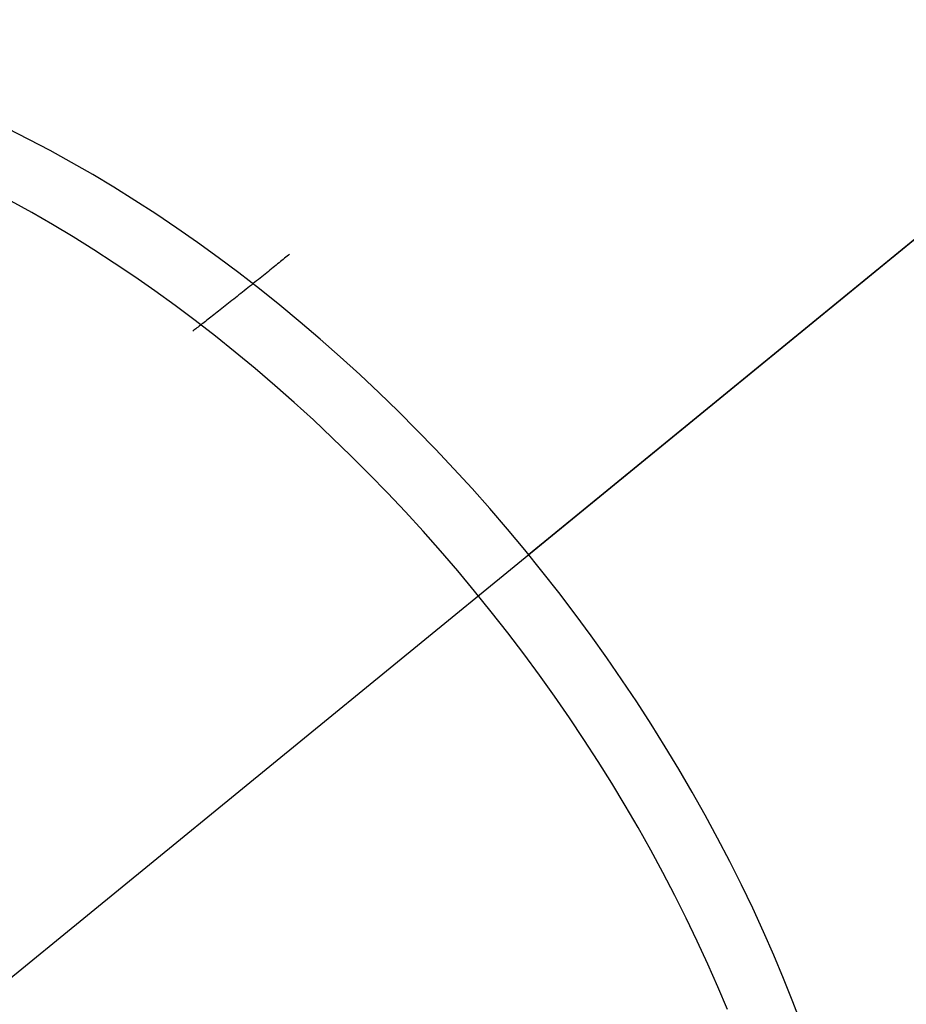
# Model space of a CAD drawing. Header units: millimetres. Extents: x -104 to 128, y -124 to 124.
# Tile 7 of 256: x -94 to -84, y -113 to -102. Entities that reach past the tile are written whole.
import ezdxf

# ---------------------------------------------------------------- set-up
doc = ezdxf.new("R2010")
doc.units = ezdxf.units.MM
doc.header["$MEASUREMENT"] = 0
doc.layers.add('Predefinito', color=5, linetype='Continuous')

msp = doc.modelspace()

# ---------------------------------------------------------------- linework, layer by layer
at = {"layer": 'Predefinito', "extrusion": (-0.612372, -0.5, 0.612372)}
for points in [[(40.553, 1216.1), (40.546, 1216.496), (40.527, 1216.905), (40.492, 1217.326), (40.442, 1217.759), (40.411, 1217.98), (40.375, 1218.203), (40.334, 1218.429), (40.288, 1218.658), (40.237, 1218.89), (40.181, 1219.124), (40.12, 1219.361), (40.053, 1219.6), (39.98, 1219.841), (39.901, 1220.084), (39.816, 1220.329), (39.724, 1220.576), (39.626, 1220.824), (39.52, 1221.074), (39.408, 1221.325), (39.289, 1221.577), (39.162, 1221.83), (39.028, 1222.083), (38.885, 1222.337), (38.735, 1222.591), (38.577, 1222.844), (38.411, 1223.097), (38.236, 1223.349), (38.053, 1223.6), (37.861, 1223.849), (37.66, 1224.096), (37.451, 1224.341), (37.233, 1224.583), (37.006, 1224.822), (36.77, 1225.058), (36.526, 1225.29), (36.272, 1225.517), (36.01, 1225.74), (35.738, 1225.958), (35.459, 1226.17), (35.17, 1226.375), (34.874, 1226.575), (34.569, 1226.767), (34.256, 1226.952), (33.935, 1227.129), (33.607, 1227.298), (33.272, 1227.458), (32.93, 1227.609), (32.581, 1227.751), (32.226, 1227.882), (31.866, 1228.004), (31.5, 1228.115), (31.13, 1228.215), (30.755, 1228.304), (30.376, 1228.382), (29.994, 1228.448), (29.609, 1228.502), (29.222, 1228.545), (28.833, 1228.575), (28.443, 1228.594), (28.053, 1228.6), (27.662, 1228.594), (27.272, 1228.575), (26.883, 1228.545), (26.496, 1228.502), (26.112, 1228.448), (25.729, 1228.382), (25.351, 1228.304), (24.976, 1228.215), (24.605, 1228.115), (24.24, 1228.004), (23.879, 1227.882), (23.524, 1227.751), (23.176, 1227.609), (22.834, 1227.458), (22.499, 1227.298), (22.17, 1227.129), (21.85, 1226.952), (21.537, 1226.767), (21.232, 1226.575), (20.935, 1226.375), (20.647, 1226.17), (20.367, 1225.958), (20.096, 1225.74), (19.834, 1225.517), (19.58, 1225.29), (19.335, 1225.058), (19.099, 1224.822), (18.872, 1224.583), (18.654, 1224.341), (18.445, 1224.096), (18.245, 1223.849), (18.053, 1223.6), (17.87, 1223.349), (17.695, 1223.097), (17.528, 1222.844), (17.37, 1222.591), (17.22, 1222.337), (17.078, 1222.083), (16.944, 1221.83), (16.817, 1221.577), (16.697, 1221.325), (16.585, 1221.074), (16.48, 1220.824), (16.382, 1220.576), (16.29, 1220.329), (16.205, 1220.084), (16.126, 1219.841), (16.053, 1219.6), (15.986, 1219.361), (15.924, 1219.124), (15.868, 1218.89), (15.817, 1218.658), (15.772, 1218.429), (15.731, 1218.203), (15.695, 1217.98), (15.663, 1217.759), (15.613, 1217.326), (15.579, 1216.905), (15.559, 1216.496), (15.553, 1216.1)], [(39.553, 1216.1), (39.549, 1216.384), (39.539, 1216.668), (39.521, 1216.951), (39.497, 1217.233), (39.465, 1217.515), (39.427, 1217.796), (39.382, 1218.076), (39.329, 1218.356), (39.27, 1218.634), (39.204, 1218.909), (39.132, 1219.182), (39.053, 1219.452), (38.968, 1219.72), (38.876, 1219.986), (38.778, 1220.249), (38.674, 1220.51), (38.563, 1220.768), (38.445, 1221.023), (38.322, 1221.277), (38.191, 1221.527), (38.054, 1221.776), (37.911, 1222.021), (37.762, 1222.263), (37.607, 1222.5), (37.447, 1222.732), (37.282, 1222.96), (37.112, 1223.184), (36.936, 1223.403), (36.755, 1223.617), (36.569, 1223.828), (36.378, 1224.034), (36.181, 1224.235), (35.979, 1224.432), (35.772, 1224.624), (35.505, 1224.858), (35.341, 1224.995), (35.12, 1225.172), (34.895, 1225.343), (34.666, 1225.508), (34.434, 1225.667), (34.198, 1225.82), (33.959, 1225.967), (33.716, 1226.108), (33.47, 1226.244), (33.221, 1226.373), (32.968, 1226.497), (32.711, 1226.614), (32.451, 1226.725), (32.121, 1226.856), (31.92, 1226.93), (31.652, 1227.022), (31.383, 1227.107), (31.112, 1227.185), (30.84, 1227.257), (30.567, 1227.321), (30.292, 1227.379), (30.016, 1227.431), (29.739, 1227.475), (29.46, 1227.513), (29.18, 1227.544), (28.899, 1227.568), (28.616, 1227.586), (28.332, 1227.596), (28.048, 1227.6), (27.765, 1227.596), (27.483, 1227.585), (27.202, 1227.568), (26.921, 1227.544), (26.642, 1227.513), (26.364, 1227.475), (26.087, 1227.43), (25.811, 1227.379), (25.535, 1227.321), (25.261, 1227.256), (24.988, 1227.184), (24.716, 1227.105), (24.444, 1227.019), (24.176, 1226.926), (23.911, 1226.828), (23.649, 1226.723), (23.39, 1226.612), (23.135, 1226.495), (22.882, 1226.372), (22.633, 1226.242), (22.387, 1226.107), (22.144, 1225.966), (21.905, 1225.818), (21.668, 1225.664), (21.435, 1225.505), (21.148, 1225.296), (20.978, 1225.166), (20.757, 1224.989), (20.541, 1224.807), (20.329, 1224.62), (20.123, 1224.429), (19.922, 1224.232), (19.726, 1224.031), (19.535, 1223.826), (19.349, 1223.615), (19.168, 1223.4), (18.991, 1223.181), (18.82, 1222.956), (18.655, 1222.727), (18.494, 1222.493), (18.339, 1222.255), (18.19, 1222.013), (18.048, 1221.769), (17.912, 1221.522), (17.782, 1221.273), (17.659, 1221.02), (17.542, 1220.765), (17.431, 1220.507), (17.326, 1220.246), (17.228, 1219.983), (17.136, 1219.717), (17.051, 1219.447), (16.972, 1219.176), (16.899, 1218.901), (16.833, 1218.624), (16.774, 1218.347), (16.723, 1218.068), (16.668, 1217.726)], [(16.553, 1216.096), (16.558, 1215.747), (16.57, 1215.464), (16.589, 1215.182), (16.615, 1214.901), (16.648, 1214.621), (16.688, 1214.343), (16.734, 1214.065), (16.788, 1213.788), (16.848, 1213.512), (16.915, 1213.237), (16.989, 1212.964), (17.07, 1212.691), (17.157, 1212.421), (17.251, 1212.153), (17.351, 1211.889), (17.458, 1211.628), (17.57, 1211.371), (17.689, 1211.116), (17.814, 1210.864), (17.945, 1210.616), (18.082, 1210.37), (18.225, 1210.128), (18.374, 1209.889), (18.53, 1209.653), (18.691, 1209.42), (18.86, 1209.191), (19.033, 1208.966), (19.211, 1208.746), (19.394, 1208.531), (19.582, 1208.321), (19.775, 1208.116), (19.973, 1207.917), (20.175, 1207.722), (20.382, 1207.532), (20.594, 1207.347), (20.81, 1207.167), (21.031, 1206.992), (21.257, 1206.822), (21.488, 1206.657), (21.724, 1206.498), (21.963, 1206.344), (22.205, 1206.198), (22.449, 1206.057), (22.697, 1205.923), (22.947, 1205.795), (23.201, 1205.673), (23.457, 1205.558), (23.715, 1205.449), (23.977, 1205.346), (24.242, 1205.249), (24.509, 1205.159), (24.78, 1205.075), (25.053, 1204.998), (25.328, 1204.927), (25.605, 1204.863), (25.882, 1204.806), (26.159, 1204.757), (26.437, 1204.714), (26.716, 1204.678), (26.995, 1204.648), (27.275, 1204.626), (27.556, 1204.61), (27.837, 1204.602), (28.119, 1204.6), (28.401, 1204.605), (28.684, 1204.617), (28.968, 1204.636), (29.251, 1204.662), (29.532, 1204.695), (29.812, 1204.735), (30.09, 1204.781), (30.366, 1204.835), (30.641, 1204.895), (30.914, 1204.961), (31.185, 1205.034), (31.454, 1205.114), (31.722, 1205.201), (31.988, 1205.294), (32.252, 1205.394), (32.515, 1205.501), (32.776, 1205.614), (33.033, 1205.734), (33.287, 1205.86), (33.537, 1205.991), (33.783, 1206.129), (34.025, 1206.272), (34.263, 1206.421), (34.498, 1206.575), (34.728, 1206.735), (34.955, 1206.901), (35.178, 1207.073), (35.398, 1207.251), (35.613, 1207.434), (35.824, 1207.623), (36.032, 1207.818), (36.234, 1208.017), (36.43, 1208.221), (36.621, 1208.429), (36.806, 1208.641), (36.986, 1208.857), (37.16, 1209.078), (37.329, 1209.302), (37.492, 1209.531), (37.65, 1209.763), (37.802, 1210), (37.949, 1210.241), (38.09, 1210.487), (38.226, 1210.736), (38.355, 1210.99), (38.478, 1211.245), (38.594, 1211.503), (38.704, 1211.763), (38.807, 1212.025), (38.903, 1212.289), (38.993, 1212.555), (39.076, 1212.823), (39.153, 1213.093), (39.223, 1213.366), (39.287, 1213.64), (39.344, 1213.917), (39.394, 1214.196), (39.438, 1214.477)]]:
    msp.add_lwpolyline(points, dxfattribs=at)
at = {"layer": 'Predefinito', "extrusion": (0.612372, 0.5, -0.612372)}
msp.add_lwpolyline([(-15.553, 1216.1), (-15.559, 1215.703), (-15.579, 1215.294), (-15.613, 1214.873), (-15.663, 1214.44), (-15.695, 1214.22), (-15.731, 1213.996), (-15.772, 1213.77), (-15.817, 1213.541), (-15.868, 1213.309), (-15.924, 1213.075), (-15.986, 1212.838), (-16.053, 1212.6), (-16.126, 1212.359), (-16.205, 1212.115), (-16.29, 1211.87), (-16.382, 1211.623), (-16.48, 1211.375), (-16.585, 1211.125), (-16.697, 1210.874), (-16.817, 1210.622), (-16.944, 1210.369), (-17.078, 1210.116), (-17.22, 1209.862), (-17.37, 1209.609), (-17.528, 1209.355), (-17.695, 1209.102), (-17.87, 1208.85), (-18.053, 1208.6), (-18.245, 1208.35), (-18.445, 1208.103), (-18.654, 1207.858), (-18.872, 1207.616), (-19.099, 1207.377), (-19.335, 1207.141), (-19.58, 1206.909), (-19.834, 1206.682), (-20.096, 1206.459), (-20.367, 1206.242), (-20.647, 1206.03), (-20.935, 1205.824), (-21.232, 1205.625), (-21.537, 1205.432), (-21.85, 1205.247), (-22.17, 1205.07), (-22.499, 1204.901), (-22.834, 1204.741), (-23.176, 1204.59), (-23.524, 1204.449), (-23.879, 1204.317), (-24.24, 1204.195), (-24.605, 1204.084), (-24.976, 1203.984), (-25.351, 1203.895), (-25.729, 1203.817), (-26.112, 1203.751), (-26.496, 1203.697), (-26.883, 1203.654), (-27.272, 1203.624), (-27.662, 1203.606), (-28.053, 1203.6), (-28.443, 1203.606), (-28.833, 1203.624), (-29.222, 1203.654), (-29.609, 1203.697), (-29.994, 1203.751), (-30.376, 1203.817), (-30.755, 1203.895), (-31.13, 1203.984), (-31.5, 1204.084), (-31.866, 1204.195), (-32.226, 1204.317), (-32.581, 1204.449), (-32.93, 1204.59), (-33.272, 1204.741), (-33.607, 1204.901), (-33.935, 1205.07), (-34.256, 1205.247), (-34.569, 1205.432), (-34.874, 1205.625), (-35.17, 1205.824), (-35.459, 1206.03), (-35.738, 1206.242), (-36.01, 1206.459), (-36.272, 1206.682), (-36.526, 1206.909), (-36.77, 1207.141), (-37.006, 1207.377), (-37.233, 1207.616), (-37.451, 1207.858), (-37.66, 1208.103), (-37.861, 1208.35), (-38.053, 1208.6), (-38.236, 1208.85), (-38.411, 1209.102), (-38.577, 1209.355), (-38.735, 1209.609), (-38.885, 1209.862), (-39.028, 1210.116), (-39.162, 1210.369), (-39.289, 1210.622), (-39.408, 1210.874), (-39.52, 1211.125), (-39.626, 1211.375), (-39.724, 1211.623), (-39.816, 1211.87), (-39.901, 1212.115), (-39.98, 1212.359), (-40.053, 1212.6), (-40.12, 1212.838), (-40.181, 1213.075), (-40.237, 1213.309), (-40.288, 1213.541), (-40.334, 1213.77), (-40.375, 1213.996), (-40.411, 1214.22), (-40.442, 1214.44), (-40.492, 1214.873), (-40.527, 1215.294), (-40.546, 1215.703), (-40.553, 1216.1)], dxfattribs=at)
at = {"layer": 'Predefinito', "extrusion": (0.935414, 0.327327, 0.133631)}
msp.add_lwpolyline([(-86.711, 1648.957), (-65.224, 1657.162)], dxfattribs=at)
at = {"layer": 'Predefinito', "extrusion": (0.786718, -0.461775, 0.409681)}
msp.add_lwpolyline([(-136.941, 1524.521), (-136.957, 1524.536), (-136.974, 1524.55), (-136.992, 1524.565), (-137.01, 1524.578), (-137.029, 1524.592), (-137.048, 1524.605), (-137.067, 1524.618), (-137.087, 1524.631), (-137.107, 1524.643), (-137.128, 1524.655), (-137.149, 1524.666), (-137.171, 1524.677), (-137.193, 1524.688), (-137.215, 1524.698), (-137.238, 1524.707), (-137.261, 1524.716), (-137.284, 1524.725), (-137.308, 1524.733), (-137.332, 1524.74), (-137.356, 1524.747), (-137.381, 1524.753), (-137.406, 1524.758), (-137.431, 1524.763), (-137.456, 1524.768), (-137.481, 1524.771), (-137.507, 1524.774), (-137.532, 1524.777), (-137.558, 1524.778), (-137.584, 1524.78), (-137.61, 1524.78), (-137.636, 1524.78), (-137.661, 1524.779), (-137.687, 1524.777), (-137.713, 1524.775), (-137.739, 1524.772), (-137.764, 1524.768), (-137.79, 1524.764), (-137.815, 1524.759), (-137.84, 1524.754), (-137.865, 1524.747), (-137.89, 1524.741), (-137.914, 1524.733), (-137.938, 1524.725), (-137.962, 1524.717), (-137.986, 1524.708), (-138.009, 1524.698), (-138.032, 1524.688), (-138.054, 1524.677), (-138.076, 1524.666), (-138.098, 1524.654), (-138.119, 1524.642), (-138.14, 1524.629), (-138.16, 1524.616), (-138.18, 1524.603), (-138.2, 1524.589), (-138.219, 1524.575), (-138.237, 1524.56), (-138.255, 1524.546), (-138.273, 1524.53), (-138.29, 1524.515), (-138.307, 1524.499), (-138.323, 1524.484), (-138.338, 1524.468), (-138.353, 1524.451)], dxfattribs=at)
at = {"layer": 'Predefinito', "extrusion": (0.775359, -0.531061, 0.341749)}
msp.add_lwpolyline([(-138.506, 1565.111), (-138.523, 1565.125), (-138.541, 1565.139), (-138.559, 1565.153), (-138.577, 1565.166), (-138.596, 1565.18), (-138.615, 1565.192), (-138.635, 1565.205), (-138.655, 1565.217), (-138.676, 1565.229), (-138.697, 1565.24), (-138.718, 1565.251), (-138.74, 1565.261), (-138.763, 1565.271), (-138.785, 1565.28), (-138.808, 1565.289), (-138.831, 1565.298), (-138.855, 1565.305), (-138.879, 1565.313), (-138.903, 1565.319), (-138.928, 1565.325), (-138.952, 1565.331), (-138.977, 1565.336), (-139.002, 1565.34), (-139.028, 1565.344), (-139.053, 1565.347), (-139.079, 1565.349), (-139.105, 1565.351), (-139.13, 1565.352), (-139.156, 1565.352), (-139.182, 1565.352), (-139.208, 1565.351), (-139.234, 1565.35), (-139.259, 1565.347), (-139.285, 1565.344), (-139.311, 1565.341), (-139.336, 1565.336), (-139.362, 1565.331), (-139.387, 1565.326), (-139.412, 1565.32), (-139.436, 1565.313), (-139.461, 1565.305), (-139.485, 1565.297), (-139.509, 1565.289), (-139.533, 1565.28), (-139.556, 1565.27), (-139.579, 1565.26), (-139.601, 1565.249), (-139.623, 1565.237), (-139.645, 1565.226), (-139.667, 1565.213), (-139.688, 1565.201), (-139.708, 1565.188), (-139.728, 1565.174), (-139.748, 1565.16), (-139.767, 1565.146), (-139.785, 1565.131), (-139.804, 1565.116), (-139.821, 1565.101), (-139.838, 1565.085), (-139.855, 1565.07), (-139.871, 1565.053), (-139.887, 1565.037), (-139.902, 1565.021), (-139.917, 1565.004)], dxfattribs=at)
at = {"layer": 'Predefinito', "extrusion": (0.756525, -0.595482, 0.270316)}
msp.add_lwpolyline([(-139.294, 1599.577), (-139.311, 1599.591), (-139.329, 1599.604), (-139.347, 1599.618), (-139.366, 1599.631), (-139.385, 1599.643), (-139.405, 1599.656), (-139.425, 1599.668), (-139.445, 1599.679), (-139.466, 1599.691), (-139.487, 1599.702), (-139.509, 1599.712), (-139.531, 1599.722), (-139.553, 1599.731), (-139.576, 1599.74), (-139.599, 1599.749), (-139.623, 1599.757), (-139.646, 1599.764), (-139.67, 1599.771), (-139.695, 1599.777), (-139.719, 1599.783), (-139.744, 1599.788), (-139.769, 1599.792), (-139.794, 1599.796), (-139.82, 1599.799), (-139.845, 1599.801), (-139.871, 1599.803), (-139.897, 1599.804), (-139.923, 1599.805), (-139.948, 1599.805), (-139.974, 1599.804), (-140, 1599.802), (-140.026, 1599.8), (-140.052, 1599.798), (-140.077, 1599.794), (-140.103, 1599.79), (-140.128, 1599.785), (-140.153, 1599.78), (-140.178, 1599.774), (-140.203, 1599.767), (-140.228, 1599.76), (-140.252, 1599.752), (-140.276, 1599.743), (-140.3, 1599.734), (-140.323, 1599.724), (-140.346, 1599.714), (-140.369, 1599.703), (-140.391, 1599.692), (-140.413, 1599.68), (-140.435, 1599.668), (-140.456, 1599.655), (-140.477, 1599.642), (-140.497, 1599.629), (-140.517, 1599.615), (-140.536, 1599.6), (-140.555, 1599.586), (-140.573, 1599.571), (-140.591, 1599.555), (-140.608, 1599.54), (-140.625, 1599.524), (-140.641, 1599.508), (-140.657, 1599.491), (-140.673, 1599.475), (-140.687, 1599.458), (-140.702, 1599.441)], dxfattribs=at)
at = {"layer": 'Predefinito', "extrusion": (0.750632, -0.610816, 0.251903)}
msp.add_lwpolyline([(-139.381, 1607.153), (-139.399, 1607.167), (-139.417, 1607.181), (-139.435, 1607.194), (-139.454, 1607.207), (-139.473, 1607.22), (-139.492, 1607.232), (-139.512, 1607.244), (-139.533, 1607.256), (-139.554, 1607.267), (-139.575, 1607.277), (-139.597, 1607.288), (-139.619, 1607.298), (-139.641, 1607.307), (-139.664, 1607.316), (-139.687, 1607.324), (-139.711, 1607.332), (-139.735, 1607.339), (-139.759, 1607.346), (-139.783, 1607.352), (-139.808, 1607.358), (-139.833, 1607.362), (-139.858, 1607.367), (-139.883, 1607.37), (-139.908, 1607.373), (-139.934, 1607.376), (-139.96, 1607.378), (-139.985, 1607.379), (-140.011, 1607.379), (-140.037, 1607.379), (-140.063, 1607.378), (-140.089, 1607.376), (-140.114, 1607.374), (-140.14, 1607.371), (-140.166, 1607.368), (-140.191, 1607.363), (-140.217, 1607.358), (-140.242, 1607.353), (-140.267, 1607.347), (-140.292, 1607.34), (-140.316, 1607.332), (-140.34, 1607.324), (-140.364, 1607.316), (-140.388, 1607.307), (-140.411, 1607.297), (-140.434, 1607.286), (-140.457, 1607.276), (-140.479, 1607.264), (-140.501, 1607.252), (-140.523, 1607.24), (-140.544, 1607.227), (-140.564, 1607.214), (-140.585, 1607.2), (-140.604, 1607.186), (-140.623, 1607.172), (-140.642, 1607.157), (-140.661, 1607.142), (-140.678, 1607.127), (-140.696, 1607.111), (-140.712, 1607.095), (-140.729, 1607.079), (-140.744, 1607.062), (-140.76, 1607.046), (-140.774, 1607.029), (-140.789, 1607.012)], dxfattribs=at)
at = {"layer": 'Predefinito', "extrusion": (0.747505, -0.618365, 0.242612)}
msp.add_lwpolyline([(-139.41, 1610.778), (-139.427, 1610.792), (-139.445, 1610.805), (-139.463, 1610.818), (-139.482, 1610.831), (-139.501, 1610.844), (-139.521, 1610.856), (-139.541, 1610.868), (-139.561, 1610.88), (-139.582, 1610.891), (-139.603, 1610.902), (-139.625, 1610.912), (-139.647, 1610.922), (-139.67, 1610.931), (-139.693, 1610.94), (-139.716, 1610.948), (-139.739, 1610.956), (-139.763, 1610.963), (-139.787, 1610.97), (-139.812, 1610.976), (-139.836, 1610.981), (-139.861, 1610.986), (-139.886, 1610.99), (-139.911, 1610.994), (-139.937, 1610.997), (-139.962, 1610.999), (-139.988, 1611.001), (-140.014, 1611.002), (-140.04, 1611.002), (-140.065, 1611.002), (-140.091, 1611.001), (-140.117, 1610.999), (-140.143, 1610.997), (-140.169, 1610.994), (-140.194, 1610.99), (-140.22, 1610.986), (-140.245, 1610.981), (-140.27, 1610.976), (-140.295, 1610.969), (-140.32, 1610.962), (-140.345, 1610.955), (-140.369, 1610.947), (-140.393, 1610.938), (-140.416, 1610.929), (-140.44, 1610.919), (-140.463, 1610.909), (-140.485, 1610.898), (-140.508, 1610.887), (-140.53, 1610.875), (-140.551, 1610.862), (-140.572, 1610.849), (-140.593, 1610.836), (-140.613, 1610.823), (-140.632, 1610.808), (-140.652, 1610.794), (-140.67, 1610.779), (-140.689, 1610.764), (-140.706, 1610.749), (-140.724, 1610.733), (-140.74, 1610.717), (-140.757, 1610.701), (-140.772, 1610.684), (-140.787, 1610.667), (-140.802, 1610.651), (-140.816, 1610.633)], dxfattribs=at)
at = {"layer": 'Predefinito', "extrusion": (0.744263, -0.62582, 0.233283)}
msp.add_lwpolyline([(-139.427, 1614.284), (-139.445, 1614.298), (-139.463, 1614.311), (-139.481, 1614.324), (-139.5, 1614.337), (-139.519, 1614.35), (-139.539, 1614.362), (-139.559, 1614.374), (-139.579, 1614.385), (-139.6, 1614.397), (-139.621, 1614.407), (-139.643, 1614.417), (-139.665, 1614.427), (-139.688, 1614.436), (-139.711, 1614.445), (-139.734, 1614.453), (-139.757, 1614.461), (-139.781, 1614.468), (-139.805, 1614.475), (-139.83, 1614.481), (-139.854, 1614.486), (-139.879, 1614.491), (-139.904, 1614.495), (-139.93, 1614.499), (-139.955, 1614.502), (-139.981, 1614.504), (-140.006, 1614.506), (-140.032, 1614.507), (-140.058, 1614.507), (-140.084, 1614.507), (-140.109, 1614.506), (-140.135, 1614.504), (-140.161, 1614.502), (-140.187, 1614.499), (-140.212, 1614.495), (-140.238, 1614.491), (-140.263, 1614.486), (-140.288, 1614.48), (-140.313, 1614.474), (-140.338, 1614.467), (-140.363, 1614.459), (-140.387, 1614.451), (-140.411, 1614.442), (-140.434, 1614.433), (-140.458, 1614.423), (-140.481, 1614.413), (-140.503, 1614.402), (-140.526, 1614.39), (-140.547, 1614.378), (-140.569, 1614.366), (-140.59, 1614.353), (-140.61, 1614.34), (-140.631, 1614.326), (-140.65, 1614.312), (-140.669, 1614.298), (-140.688, 1614.283), (-140.706, 1614.268), (-140.724, 1614.252), (-140.741, 1614.236), (-140.758, 1614.22), (-140.774, 1614.204), (-140.79, 1614.188), (-140.805, 1614.171), (-140.82, 1614.154), (-140.834, 1614.137)], dxfattribs=at)
at = {"layer": 'Predefinito', "extrusion": (0.730229, -0.654545, 0.195795)}
msp.add_lwpolyline([(-139.398, 1627.042), (-139.415, 1627.056), (-139.433, 1627.069), (-139.452, 1627.083), (-139.47, 1627.095), (-139.49, 1627.108), (-139.51, 1627.12), (-139.53, 1627.132), (-139.55, 1627.143), (-139.571, 1627.154), (-139.593, 1627.164), (-139.615, 1627.175), (-139.637, 1627.184), (-139.659, 1627.193), (-139.682, 1627.202), (-139.706, 1627.21), (-139.729, 1627.217), (-139.753, 1627.224), (-139.777, 1627.231), (-139.802, 1627.237), (-139.826, 1627.242), (-139.851, 1627.247), (-139.876, 1627.251), (-139.902, 1627.254), (-139.927, 1627.257), (-139.953, 1627.259), (-139.978, 1627.26), (-140.004, 1627.261), (-140.03, 1627.261), (-140.056, 1627.261), (-140.081, 1627.26), (-140.107, 1627.258), (-140.133, 1627.255), (-140.159, 1627.252), (-140.184, 1627.248), (-140.21, 1627.244), (-140.235, 1627.238), (-140.26, 1627.233), (-140.285, 1627.226), (-140.31, 1627.219), (-140.334, 1627.211), (-140.358, 1627.203), (-140.382, 1627.194), (-140.406, 1627.185), (-140.429, 1627.175), (-140.452, 1627.164), (-140.475, 1627.153), (-140.497, 1627.142), (-140.519, 1627.129), (-140.54, 1627.117), (-140.561, 1627.104), (-140.581, 1627.09), (-140.601, 1627.077), (-140.621, 1627.062), (-140.64, 1627.048), (-140.659, 1627.033), (-140.677, 1627.018), (-140.694, 1627.002), (-140.711, 1626.986), (-140.728, 1626.97), (-140.744, 1626.953), (-140.76, 1626.937), (-140.775, 1626.92), (-140.789, 1626.903), (-140.803, 1626.886)], dxfattribs=at)
at = {"layer": 'Predefinito', "extrusion": (-0.697128, 0.706833, -0.120001)}
msp.add_lwpolyline([(138.886, 1646.455), (138.903, 1646.468), (138.921, 1646.482), (138.94, 1646.495), (138.959, 1646.507), (138.978, 1646.519), (138.998, 1646.531), (139.019, 1646.543), (139.039, 1646.554), (139.06, 1646.565), (139.082, 1646.575), (139.104, 1646.585), (139.126, 1646.594), (139.149, 1646.603), (139.172, 1646.612), (139.195, 1646.619), (139.219, 1646.627), (139.243, 1646.633), (139.267, 1646.64), (139.291, 1646.645), (139.316, 1646.65), (139.341, 1646.655), (139.366, 1646.658), (139.392, 1646.662), (139.417, 1646.664), (139.443, 1646.666), (139.468, 1646.667), (139.494, 1646.668), (139.52, 1646.668), (139.546, 1646.667), (139.571, 1646.665), (139.597, 1646.663), (139.623, 1646.661), (139.649, 1646.657), (139.674, 1646.653), (139.7, 1646.648), (139.725, 1646.643), (139.75, 1646.637), (139.775, 1646.63), (139.799, 1646.623), (139.824, 1646.615), (139.848, 1646.606), (139.872, 1646.597), (139.895, 1646.587), (139.918, 1646.577), (139.941, 1646.566), (139.964, 1646.555), (139.986, 1646.543), (140.007, 1646.531), (140.029, 1646.518), (140.049, 1646.505), (140.07, 1646.491), (140.09, 1646.477), (140.109, 1646.463), (140.128, 1646.448), (140.146, 1646.433), (140.164, 1646.418), (140.182, 1646.402), (140.199, 1646.386), (140.215, 1646.369), (140.231, 1646.353), (140.247, 1646.336), (140.261, 1646.319), (140.276, 1646.302), (140.29, 1646.285)], dxfattribs=at)
at = {"layer": 'Predefinito', "extrusion": (-0.657391, 0.752315, -0.043128)}
msp.add_lwpolyline([(137.8, 1657.609), (137.818, 1657.622), (137.836, 1657.635), (137.855, 1657.648), (137.874, 1657.661), (137.893, 1657.673), (137.913, 1657.685), (137.933, 1657.696), (137.954, 1657.707), (137.975, 1657.718), (137.997, 1657.728), (138.019, 1657.738), (138.041, 1657.747), (138.064, 1657.756), (138.087, 1657.764), (138.11, 1657.772), (138.134, 1657.779), (138.158, 1657.786), (138.182, 1657.792), (138.207, 1657.797), (138.232, 1657.802), (138.257, 1657.806), (138.282, 1657.81), (138.307, 1657.813), (138.332, 1657.815), (138.358, 1657.817), (138.384, 1657.818), (138.41, 1657.819), (138.435, 1657.818), (138.461, 1657.817), (138.487, 1657.816), (138.513, 1657.814), (138.538, 1657.811), (138.564, 1657.807), (138.59, 1657.803), (138.615, 1657.798), (138.64, 1657.792), (138.665, 1657.786), (138.69, 1657.779), (138.715, 1657.772), (138.739, 1657.764), (138.763, 1657.755), (138.787, 1657.746), (138.81, 1657.736), (138.833, 1657.726), (138.856, 1657.715), (138.879, 1657.704), (138.901, 1657.692), (138.922, 1657.679), (138.943, 1657.666), (138.964, 1657.653), (138.984, 1657.639), (139.004, 1657.625), (139.023, 1657.611), (139.042, 1657.596), (139.061, 1657.581), (139.079, 1657.565), (139.096, 1657.549), (139.113, 1657.533), (139.129, 1657.517), (139.145, 1657.5), (139.16, 1657.483), (139.175, 1657.466), (139.189, 1657.449), (139.203, 1657.432)], dxfattribs=at)
at = {"layer": 'Predefinito', "extrusion": (-0.635017, 0.772486, -0.004284)}
msp.add_lwpolyline([(137.042, 1660.017), (137.06, 1660.03), (137.078, 1660.044), (137.097, 1660.056), (137.116, 1660.069), (137.135, 1660.081), (137.155, 1660.093), (137.176, 1660.104), (137.196, 1660.115), (137.218, 1660.126), (137.239, 1660.136), (137.261, 1660.146), (137.284, 1660.155), (137.306, 1660.164), (137.329, 1660.172), (137.353, 1660.18), (137.376, 1660.187), (137.4, 1660.194), (137.425, 1660.2), (137.449, 1660.205), (137.474, 1660.21), (137.499, 1660.214), (137.524, 1660.218), (137.549, 1660.221), (137.575, 1660.223), (137.6, 1660.225), (137.626, 1660.226), (137.652, 1660.226), (137.678, 1660.226), (137.703, 1660.225), (137.729, 1660.224), (137.755, 1660.221), (137.781, 1660.219), (137.806, 1660.215), (137.832, 1660.211), (137.857, 1660.206), (137.883, 1660.2), (137.908, 1660.194), (137.932, 1660.187), (137.957, 1660.18), (137.981, 1660.172), (138.005, 1660.163), (138.029, 1660.154), (138.053, 1660.144), (138.076, 1660.134), (138.099, 1660.123), (138.121, 1660.111), (138.143, 1660.099), (138.164, 1660.087), (138.186, 1660.074), (138.206, 1660.061), (138.227, 1660.047), (138.246, 1660.033), (138.266, 1660.018), (138.284, 1660.003), (138.303, 1659.988), (138.321, 1659.973), (138.338, 1659.957), (138.355, 1659.94), (138.371, 1659.924), (138.387, 1659.907), (138.402, 1659.891), (138.417, 1659.874), (138.432, 1659.856), (138.445, 1659.839)], dxfattribs=at)
at = {"layer": 'Predefinito', "extrusion": (-0.623193, 0.781919, 0.015241)}
msp.add_lwpolyline([(136.608, 1660.412), (136.626, 1660.425), (136.644, 1660.438), (136.662, 1660.451), (136.681, 1660.463), (136.701, 1660.476), (136.721, 1660.487), (136.741, 1660.499), (136.762, 1660.51), (136.783, 1660.52), (136.805, 1660.531), (136.827, 1660.54), (136.849, 1660.55), (136.872, 1660.558), (136.895, 1660.567), (136.918, 1660.574), (136.942, 1660.582), (136.966, 1660.588), (136.99, 1660.594), (137.015, 1660.6), (137.039, 1660.605), (137.064, 1660.609), (137.09, 1660.612), (137.115, 1660.615), (137.14, 1660.618), (137.166, 1660.62), (137.192, 1660.621), (137.217, 1660.621), (137.243, 1660.621), (137.269, 1660.62), (137.295, 1660.618), (137.321, 1660.616), (137.346, 1660.613), (137.372, 1660.61), (137.398, 1660.605), (137.423, 1660.6), (137.448, 1660.595), (137.473, 1660.589), (137.498, 1660.582), (137.523, 1660.574), (137.547, 1660.566), (137.571, 1660.558), (137.595, 1660.548), (137.618, 1660.539), (137.641, 1660.528), (137.664, 1660.517), (137.686, 1660.506), (137.708, 1660.494), (137.73, 1660.481), (137.751, 1660.469), (137.772, 1660.455), (137.792, 1660.442), (137.812, 1660.427), (137.831, 1660.413), (137.85, 1660.398), (137.868, 1660.383), (137.886, 1660.367), (137.904, 1660.351), (137.921, 1660.335), (137.937, 1660.319), (137.953, 1660.302), (137.968, 1660.285), (137.983, 1660.268), (137.997, 1660.251), (138.011, 1660.234)], dxfattribs=at)
at = {"layer": 'Predefinito', "extrusion": (-0.617124, 0.786468, 0.025025)}
msp.add_lwpolyline([(136.377, 1660.404), (136.394, 1660.417), (136.412, 1660.43), (136.431, 1660.443), (136.45, 1660.456), (136.47, 1660.468), (136.49, 1660.48), (136.51, 1660.491), (136.531, 1660.502), (136.552, 1660.513), (136.573, 1660.523), (136.595, 1660.533), (136.618, 1660.542), (136.64, 1660.551), (136.664, 1660.559), (136.687, 1660.567), (136.711, 1660.574), (136.735, 1660.58), (136.759, 1660.586), (136.783, 1660.592), (136.808, 1660.597), (136.833, 1660.601), (136.858, 1660.605), (136.884, 1660.608), (136.909, 1660.61), (136.935, 1660.612), (136.96, 1660.613), (136.986, 1660.613), (137.012, 1660.613), (137.038, 1660.612), (137.063, 1660.611), (137.089, 1660.608), (137.115, 1660.605), (137.141, 1660.602), (137.166, 1660.598), (137.192, 1660.593), (137.217, 1660.587), (137.242, 1660.581), (137.267, 1660.574), (137.291, 1660.567), (137.316, 1660.559), (137.34, 1660.55), (137.363, 1660.541), (137.387, 1660.531), (137.41, 1660.521), (137.433, 1660.51), (137.455, 1660.498), (137.477, 1660.486), (137.499, 1660.474), (137.52, 1660.461), (137.54, 1660.448), (137.561, 1660.434), (137.581, 1660.42), (137.6, 1660.405), (137.619, 1660.39), (137.637, 1660.375), (137.655, 1660.36), (137.672, 1660.344), (137.689, 1660.328), (137.706, 1660.311), (137.721, 1660.294), (137.737, 1660.278), (137.752, 1660.261), (137.766, 1660.243), (137.78, 1660.226)], dxfattribs=at)
at = {"layer": 'Predefinito', "extrusion": (-0.610969, 0.79089, 0.03479)}
msp.add_lwpolyline([(136.137, 1660.259), (136.154, 1660.272), (136.172, 1660.286), (136.191, 1660.298), (136.21, 1660.311), (136.229, 1660.323), (136.249, 1660.335), (136.27, 1660.346), (136.291, 1660.357), (136.312, 1660.368), (136.333, 1660.378), (136.355, 1660.388), (136.378, 1660.397), (136.4, 1660.406), (136.423, 1660.414), (136.447, 1660.422), (136.47, 1660.429), (136.494, 1660.436), (136.519, 1660.442), (136.543, 1660.447), (136.568, 1660.452), (136.593, 1660.456), (136.618, 1660.46), (136.643, 1660.463), (136.669, 1660.466), (136.694, 1660.467), (136.72, 1660.468), (136.746, 1660.469), (136.772, 1660.469), (136.797, 1660.468), (136.823, 1660.466), (136.849, 1660.464), (136.875, 1660.461), (136.9, 1660.457), (136.926, 1660.453), (136.951, 1660.448), (136.977, 1660.443), (137.002, 1660.436), (137.026, 1660.43), (137.051, 1660.422), (137.075, 1660.414), (137.099, 1660.405), (137.123, 1660.396), (137.147, 1660.386), (137.17, 1660.376), (137.193, 1660.365), (137.215, 1660.354), (137.237, 1660.342), (137.259, 1660.329), (137.28, 1660.317), (137.3, 1660.303), (137.321, 1660.289), (137.34, 1660.275), (137.36, 1660.261), (137.379, 1660.246), (137.397, 1660.231), (137.415, 1660.215), (137.432, 1660.199), (137.449, 1660.183), (137.465, 1660.167), (137.481, 1660.15), (137.497, 1660.133), (137.511, 1660.116), (137.526, 1660.099), (137.54, 1660.082)], dxfattribs=at)
at = {"layer": 'Predefinito', "extrusion": (-0.558822, 0.821679, 0.112076)}
msp.add_lwpolyline([(133.898, 1654.263), (133.916, 1654.277), (133.934, 1654.29), (133.952, 1654.303), (133.971, 1654.315), (133.991, 1654.328), (134.01, 1654.34), (134.031, 1654.351), (134.052, 1654.362), (134.073, 1654.373), (134.094, 1654.383), (134.116, 1654.393), (134.138, 1654.402), (134.161, 1654.411), (134.184, 1654.42), (134.207, 1654.427), (134.231, 1654.435), (134.255, 1654.442), (134.279, 1654.448), (134.304, 1654.453), (134.328, 1654.458), (134.353, 1654.463), (134.379, 1654.466), (134.404, 1654.47), (134.429, 1654.472), (134.455, 1654.474), (134.481, 1654.475), (134.506, 1654.476), (134.532, 1654.476), (134.558, 1654.475), (134.584, 1654.473), (134.61, 1654.471), (134.635, 1654.468), (134.661, 1654.465), (134.686, 1654.461), (134.712, 1654.456), (134.737, 1654.45), (134.762, 1654.444), (134.787, 1654.438), (134.812, 1654.43), (134.836, 1654.422), (134.86, 1654.414), (134.884, 1654.405), (134.908, 1654.395), (134.931, 1654.385), (134.954, 1654.374), (134.976, 1654.363), (134.998, 1654.351), (135.02, 1654.339), (135.041, 1654.326), (135.062, 1654.313), (135.082, 1654.299), (135.102, 1654.285), (135.121, 1654.27), (135.14, 1654.256), (135.159, 1654.24), (135.176, 1654.225), (135.194, 1654.209), (135.211, 1654.193), (135.227, 1654.177), (135.243, 1654.16), (135.259, 1654.143), (135.273, 1654.126), (135.288, 1654.109), (135.302, 1654.092)], dxfattribs=at)
at = {"layer": 'Predefinito', "extrusion": (-0.501595, 0.844451, 0.187896)}
msp.add_lwpolyline([(131.058, 1639.887), (131.075, 1639.901), (131.093, 1639.914), (131.112, 1639.927), (131.131, 1639.94), (131.15, 1639.953), (131.17, 1639.965), (131.19, 1639.976), (131.211, 1639.988), (131.232, 1639.999), (131.253, 1640.009), (131.275, 1640.019), (131.297, 1640.029), (131.32, 1640.038), (131.343, 1640.046), (131.366, 1640.054), (131.39, 1640.062), (131.413, 1640.069), (131.438, 1640.075), (131.462, 1640.081), (131.487, 1640.086), (131.512, 1640.091), (131.537, 1640.095), (131.562, 1640.098), (131.587, 1640.101), (131.613, 1640.103), (131.639, 1640.104), (131.664, 1640.105), (131.69, 1640.105), (131.716, 1640.105), (131.742, 1640.104), (131.768, 1640.102), (131.793, 1640.099), (131.819, 1640.096), (131.845, 1640.092), (131.87, 1640.087), (131.895, 1640.082), (131.921, 1640.076), (131.946, 1640.07), (131.97, 1640.063), (131.995, 1640.055), (132.019, 1640.047), (132.043, 1640.038), (132.066, 1640.028), (132.09, 1640.018), (132.112, 1640.008), (132.135, 1639.997), (132.157, 1639.985), (132.179, 1639.973), (132.2, 1639.96), (132.221, 1639.947), (132.242, 1639.934), (132.262, 1639.92), (132.281, 1639.906), (132.3, 1639.891), (132.319, 1639.876), (132.337, 1639.861), (132.354, 1639.845), (132.371, 1639.829), (132.388, 1639.813), (132.404, 1639.797), (132.42, 1639.78), (132.435, 1639.763), (132.449, 1639.746), (132.463, 1639.729)], dxfattribs=at)
at = {"layer": 'Predefinito', "extrusion": (-0.439292, 0.859213, 0.262252)}
msp.add_lwpolyline([(127.527, 1617.344), (127.544, 1617.358), (127.562, 1617.371), (127.58, 1617.384), (127.599, 1617.398), (127.618, 1617.41), (127.638, 1617.423), (127.658, 1617.435), (127.678, 1617.446), (127.699, 1617.457), (127.72, 1617.468), (127.742, 1617.479), (127.764, 1617.488), (127.787, 1617.498), (127.809, 1617.507), (127.832, 1617.515), (127.856, 1617.523), (127.88, 1617.53), (127.904, 1617.537), (127.928, 1617.543), (127.953, 1617.549), (127.978, 1617.554), (128.003, 1617.558), (128.028, 1617.562), (128.053, 1617.565), (128.079, 1617.567), (128.104, 1617.569), (128.13, 1617.57), (128.156, 1617.571), (128.182, 1617.571), (128.208, 1617.57), (128.234, 1617.568), (128.259, 1617.566), (128.285, 1617.563), (128.311, 1617.56), (128.336, 1617.555), (128.362, 1617.551), (128.387, 1617.545), (128.412, 1617.539), (128.437, 1617.532), (128.461, 1617.525), (128.485, 1617.517), (128.509, 1617.508), (128.533, 1617.499), (128.557, 1617.489), (128.58, 1617.479), (128.602, 1617.468), (128.625, 1617.457), (128.647, 1617.445), (128.668, 1617.433), (128.689, 1617.42), (128.71, 1617.407), (128.73, 1617.394), (128.75, 1617.38), (128.769, 1617.365), (128.788, 1617.35), (128.806, 1617.335), (128.824, 1617.32), (128.841, 1617.304), (128.858, 1617.288), (128.874, 1617.272), (128.89, 1617.256), (128.905, 1617.239), (128.92, 1617.222), (128.934, 1617.205)], dxfattribs=at)
at = {"layer": 'Predefinito', "extrusion": (-0.422909, 0.86163, 0.280609)}
msp.add_lwpolyline([(126.52, 1610.446), (126.538, 1610.46), (126.555, 1610.474), (126.573, 1610.487), (126.592, 1610.5), (126.611, 1610.513), (126.631, 1610.526), (126.651, 1610.538), (126.671, 1610.549), (126.692, 1610.561), (126.713, 1610.571), (126.735, 1610.582), (126.757, 1610.592), (126.779, 1610.601), (126.802, 1610.61), (126.825, 1610.619), (126.849, 1610.627), (126.872, 1610.634), (126.896, 1610.641), (126.921, 1610.647), (126.945, 1610.653), (126.97, 1610.658), (126.995, 1610.663), (127.02, 1610.666), (127.046, 1610.67), (127.071, 1610.672), (127.097, 1610.674), (127.123, 1610.675), (127.148, 1610.676), (127.174, 1610.676), (127.2, 1610.675), (127.226, 1610.674), (127.252, 1610.672), (127.277, 1610.669), (127.303, 1610.665), (127.329, 1610.661), (127.354, 1610.657), (127.379, 1610.651), (127.404, 1610.645), (127.429, 1610.639), (127.454, 1610.631), (127.478, 1610.624), (127.502, 1610.615), (127.526, 1610.606), (127.549, 1610.596), (127.572, 1610.586), (127.595, 1610.576), (127.618, 1610.564), (127.639, 1610.553), (127.661, 1610.541), (127.682, 1610.528), (127.703, 1610.515), (127.723, 1610.501), (127.743, 1610.487), (127.762, 1610.473), (127.781, 1610.458), (127.799, 1610.443), (127.817, 1610.428), (127.835, 1610.413), (127.852, 1610.397), (127.868, 1610.381), (127.884, 1610.364), (127.899, 1610.348), (127.914, 1610.331), (127.928, 1610.314)], dxfattribs=at)
at = {"layer": 'Predefinito', "extrusion": (-0.406268, 0.863521, 0.298794)}
msp.add_lwpolyline([(125.463, 1603.078), (125.48, 1603.092), (125.498, 1603.106), (125.516, 1603.119), (125.535, 1603.132), (125.554, 1603.145), (125.573, 1603.158), (125.593, 1603.17), (125.613, 1603.182), (125.634, 1603.193), (125.655, 1603.204), (125.677, 1603.215), (125.699, 1603.225), (125.721, 1603.234), (125.744, 1603.244), (125.767, 1603.252), (125.791, 1603.26), (125.814, 1603.268), (125.838, 1603.275), (125.863, 1603.281), (125.887, 1603.287), (125.912, 1603.292), (125.937, 1603.297), (125.962, 1603.301), (125.987, 1603.304), (126.013, 1603.307), (126.039, 1603.309), (126.064, 1603.31), (126.09, 1603.311), (126.116, 1603.311), (126.142, 1603.31), (126.168, 1603.309), (126.193, 1603.307), (126.219, 1603.304), (126.245, 1603.301), (126.27, 1603.297), (126.296, 1603.292), (126.321, 1603.287), (126.346, 1603.281), (126.371, 1603.275), (126.396, 1603.268), (126.42, 1603.26), (126.444, 1603.252), (126.468, 1603.243), (126.491, 1603.233), (126.515, 1603.223), (126.537, 1603.213), (126.56, 1603.201), (126.582, 1603.19), (126.603, 1603.178), (126.625, 1603.165), (126.645, 1603.152), (126.666, 1603.139), (126.686, 1603.125), (126.705, 1603.111), (126.724, 1603.096), (126.742, 1603.081), (126.76, 1603.066), (126.778, 1603.051), (126.795, 1603.035), (126.811, 1603.019), (126.827, 1603.003), (126.842, 1602.986), (126.857, 1602.969), (126.872, 1602.953)], dxfattribs=at)
at = {"layer": 'Predefinito', "extrusion": (-0.372425, 0.865713, 0.334427)}
msp.add_lwpolyline([(123.201, 1587.063), (123.219, 1587.077), (123.236, 1587.091), (123.254, 1587.105), (123.272, 1587.119), (123.291, 1587.132), (123.311, 1587.144), (123.33, 1587.157), (123.351, 1587.169), (123.371, 1587.18), (123.392, 1587.192), (123.414, 1587.202), (123.436, 1587.213), (123.458, 1587.223), (123.481, 1587.232), (123.504, 1587.241), (123.527, 1587.249), (123.551, 1587.257), (123.574, 1587.264), (123.599, 1587.271), (123.623, 1587.277), (123.648, 1587.282), (123.673, 1587.287), (123.698, 1587.291), (123.723, 1587.295), (123.749, 1587.298), (123.774, 1587.3), (123.8, 1587.302), (123.826, 1587.303), (123.852, 1587.303), (123.878, 1587.303), (123.903, 1587.302), (123.929, 1587.3), (123.955, 1587.298), (123.981, 1587.295), (124.006, 1587.291), (124.032, 1587.287), (124.057, 1587.282), (124.082, 1587.276), (124.107, 1587.27), (124.132, 1587.263), (124.156, 1587.255), (124.181, 1587.247), (124.204, 1587.239), (124.228, 1587.229), (124.251, 1587.22), (124.274, 1587.209), (124.297, 1587.198), (124.319, 1587.187), (124.341, 1587.175), (124.362, 1587.163), (124.383, 1587.15), (124.403, 1587.137), (124.423, 1587.123), (124.443, 1587.109), (124.462, 1587.095), (124.48, 1587.08), (124.499, 1587.065), (124.516, 1587.05), (124.533, 1587.034), (124.55, 1587.019), (124.566, 1587.002), (124.582, 1586.986), (124.597, 1586.97), (124.611, 1586.953)], dxfattribs=at)
at = {"layer": 'Predefinito'}
for points in [[(-88.339, -108.344, 1660.15), (24.153, -16.483, 1547.658)], [(-100.198, -118.027, 1640.386), (12.517, -25.977, 1527.672)], [(-85.233, -113.689, 1658.892), (-85.334, -113.425, 1659.007), (-85.44, -113.16, 1659.118), (-85.551, -112.895, 1659.223), (-85.668, -112.629, 1659.323), (-85.791, -112.363, 1659.417), (-85.919, -112.096, 1659.507), (-86.052, -111.831, 1659.591), (-86.19, -111.566, 1659.669), (-86.332, -111.304, 1659.741), (-86.479, -111.043, 1659.807), (-86.63, -110.784, 1659.867), (-86.785, -110.527, 1659.922), (-86.945, -110.272, 1659.97), (-87.11, -110.018, 1660.013), (-87.278, -109.766, 1660.051), (-87.451, -109.516, 1660.082), (-87.629, -109.267, 1660.107), (-87.81, -109.02, 1660.127), (-87.997, -108.775, 1660.141), (-88.188, -108.532, 1660.149), (-88.382, -108.292, 1660.15), (-88.579, -108.056, 1660.146), (-88.779, -107.823, 1660.136), (-88.982, -107.595, 1660.12), (-89.188, -107.37, 1660.097), (-89.396, -107.148, 1660.07), (-89.608, -106.931, 1660.036), (-89.822, -106.717, 1659.996), (-90.039, -106.507, 1659.951), (-90.259, -106.3, 1659.9), (-90.482, -106.097, 1659.843), (-90.707, -105.898, 1659.779), (-90.936, -105.703, 1659.71), (-91.167, -105.512, 1659.635), (-91.4, -105.326, 1659.555), (-91.633, -105.145, 1659.469), (-91.867, -104.97, 1659.378), (-92.103, -104.799, 1659.281), (-92.339, -104.635, 1659.179), (-92.576, -104.475, 1659.072), (-92.815, -104.321, 1658.96), (-93.054, -104.172, 1658.843), (-93.294, -104.028, 1658.72), (-93.535, -103.889, 1658.592), (-93.777, -103.756, 1658.459), (-94.02, -103.628, 1658.32), (-94.264, -103.505, 1658.176)], [(-86.08, -113.514, 1659.343), (-86.189, -113.255, 1659.446), (-86.303, -112.996, 1659.543), (-86.423, -112.736, 1659.636), (-86.548, -112.476, 1659.723), (-86.678, -112.216, 1659.805), (-86.812, -111.958, 1659.882), (-86.951, -111.702, 1659.952), (-87.094, -111.447, 1660.016), (-87.242, -111.194, 1660.075), (-87.394, -110.943, 1660.129), (-87.55, -110.694, 1660.176), (-87.71, -110.446, 1660.218), (-87.875, -110.2, 1660.254), (-88.044, -109.955, 1660.285), (-88.217, -109.713, 1660.31), (-88.395, -109.471, 1660.329), (-88.577, -109.232, 1660.343), (-88.763, -108.995, 1660.35), (-88.953, -108.76, 1660.352), (-89.145, -108.53, 1660.348), (-89.341, -108.303, 1660.337), (-89.539, -108.079, 1660.322), (-89.74, -107.86, 1660.3), (-89.943, -107.644, 1660.273), (-90.15, -107.431, 1660.24), (-90.359, -107.222, 1660.201), (-90.571, -107.017, 1660.157), (-90.786, -106.815, 1660.107), (-91.003, -106.617, 1660.051), (-91.224, -106.423, 1659.99), (-91.447, -106.232, 1659.922), (-91.673, -106.045, 1659.849), (-91.9, -105.863, 1659.77), (-92.128, -105.687, 1659.686), (-92.357, -105.516, 1659.597), (-92.587, -105.35, 1659.503), (-92.817, -105.189, 1659.404), (-93.049, -105.033, 1659.299), (-93.282, -104.882, 1659.19), (-93.515, -104.736, 1659.075), (-93.75, -104.596, 1658.955), (-93.985, -104.46, 1658.83), (-94.222, -104.33, 1658.7)]]:
    msp.add_polyline3d(points, dxfattribs=at)

doc.saveas('drawing.dxf')
